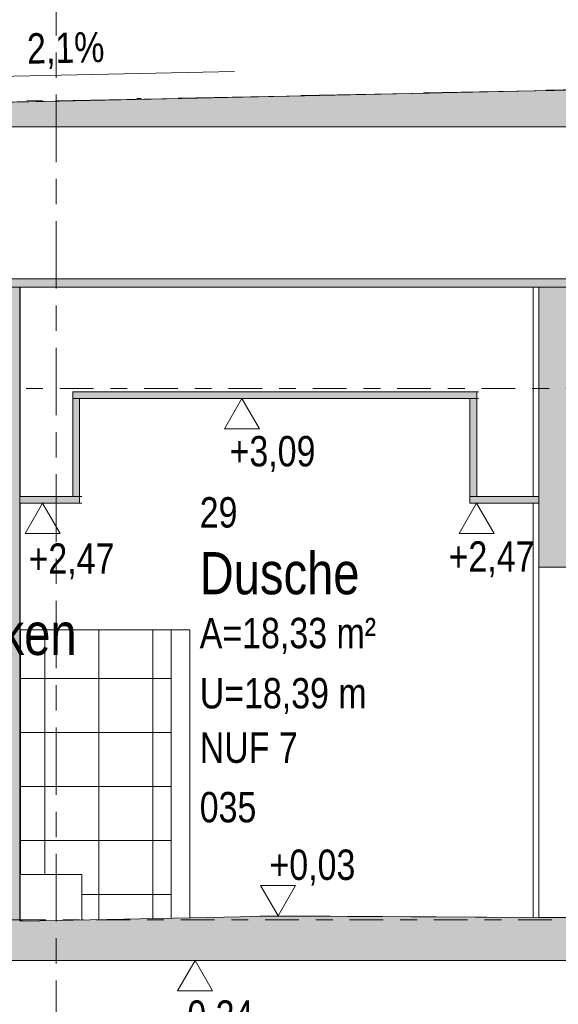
# Model space of a CAD drawing. Header units: metres. Extents: x -34 to 182, y -15 to 869.
# Tile 33 of 46: x 64 to 67.19, y -3.3 to 2.54. Entities that reach past the tile are written whole.
import ezdxf

# ---------------------------------------------------------------- set-up
doc = ezdxf.new("R2010")
doc.units = ezdxf.units.M
doc.linetypes.add('_Ebene_', pattern=[0.4, 0.2, -0.1, 0, -0.1])
doc.linetypes.add('_Rasterlinie_', pattern=[0.75, 0.4, -0.1, 0.15, -0.1])
for name, color, linetype, lineweight in [('A_Ebenen', 130, 'Continuous', 5), ('A_Geschossdecken', 7, 'Continuous', 5), ('A_Geschossdecken_Oberflächenschraffur', 7, 'Continuous', 5), ('A_Geschossdecken_Schraffur', 7, 'Continuous', 5), ('A_Hoehenkoten', 124, 'Continuous', 5), ('A_Linien_Feine Linien', 7, 'Continuous', 5), ('A_Raster', 128, 'Continuous', 5), ('A_Raum-Txt', 16, 'Continuous', 5), ('A_Wand', 244, 'Continuous', 5), ('A_Wand_Schraff', 1, 'Continuous', 5), ('A_Wände_Oberflächenschraffur', 244, 'Continuous', 5), ('Neigungskoten', 130, 'Continuous', 5)]:
    doc.layers.add(name, color=color, linetype=linetype, lineweight=lineweight)
doc.styles.add('Arial', font='arial.ttf', dxfattribs={"width": 0.8, "height": 0.18})
doc.styles.add('Arial_B', font='txt', dxfattribs={"width": 0.8, "height": 0.25})
pattern_1 = [(0, (64.00252, 18.796), (0, 0.32), []), (90, (64.0025165, 18.796), (-0.001, 6e-20), [])]
pattern_2 = [(0, (108.63052, 18.796), (0, 0.32), []), (90, (108.63052, 18.796), (-0.32, 2e-17), [])]
pattern_3 = [(359.656, (108.4995165, -3.031), (6.003897e-06, 0.000999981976), []), (90, (108.49952, -3.031), (-0.32, 0.002), [])]

# ---------------------------------------------------------------- blocks, each defined once
blk = doc.blocks.new('Höhenkoten - leer-6237472-F')
at = {"layer": 'A_Hoehenkoten'}
for p, q in [((-23.5985, -6.7651), (-23.8064, -6.7651)), ((-23.7024, -6.9451), (-23.8064, -6.7651)), ((-23.7024, -6.9451), (-23.5985, -6.7651))]:
    blk.add_line(p, q, dxfattribs=at)

msp = doc.modelspace()

# ---------------------------------------------------------------- hatches: boundary and pattern name
at = {"layer": 'A_Geschossdecken_Oberflächenschraffur'}
h = msp.add_hatch(dxfattribs=at)
h.set_pattern_fill('FP_64', color=9, style=0, pattern_type=2)
h.set_pattern_definition([(181.014, (61.2315165, 1.98), (-0.588854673, -0.0134228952), [])])
h.paths.add_polyline_path([(59.9022, 1.9634), (68.4579, 2.1495), (68.4578, 2.1528), (62.731, 2.0278), (61.2692, 1.9944), (60.6631, 1.981), (59.8926, 1.9643), (59.8969, 1.9639)], flags=0)
h.paths.add_polyline_path([(59.9022, 1.9652), (59.9022, 1.9653), (59.9453, 1.9662)], flags=0)
h.paths.add_polyline_path([(61.1906, 1.9937), (61.1906, 1.9937), (61.2002, 1.9939)], flags=0)
h.paths.add_polyline_path([(61.1834, 1.9935), (61.1834, 1.9935), (61.1906, 1.9937)], flags=0)
h.paths.add_polyline_path([(61.3038, 1.9959), (61.3038, 1.9959), (61.3147, 1.9961)], flags=0)
h.paths.add_polyline_path([(69.3077, 2.1683), (69.7542, 2.1808), (69.3076, 2.1712), (69.3077, 2.1683)], flags=0)
h = msp.add_hatch(dxfattribs=at)
h.set_pattern_fill('FP_38', color=9, style=0, pattern_type=2)
h.set_pattern_definition([(177.949, (65.319517, 2.085), (-0.58884014, -0.01293425), [])])
h.paths.add_polyline_path([(59.8862, 1.9649), (60.5513, 1.9806), (60.4761, 1.9814), (60.4705, 1.9834), (60.4705, 1.9837), (59.9015, 1.9654)], flags=0)
h.paths.add_polyline_path([(60.8692, 1.9866), (64.9376, 2.0776), (63.115, 2.048), (63.0657, 2.0448), (62.9283, 2.0399), (62.7272, 2.0355), (62.5215, 2.033), (62.3415, 2.033), (62.2766, 2.0349), (62.2719, 2.0359), (61.8698, 2.0287), (61.3201, 2.0099), (61.3194, 2.006), (61.3105, 2.0045), (61.261, 2.001), (61.1239, 1.9949), (60.8722, 1.9867)], flags=0)
h.paths.add_polyline_path([(61.2693, 1.9974), (61.2693, 1.9974), (61.2743, 1.9975)], flags=0)
h.paths.add_polyline_path([(61.3147, 1.9984), (61.3147, 1.9984), (61.319, 1.9984)], flags=0)
h.paths.add_polyline_path([(61.4306, 2.0009), (61.4306, 2.0009), (61.4558, 2.0014)], flags=0)
h.paths.add_polyline_path([(61.9285, 2.0116), (61.9285, 2.0116), (61.983, 2.0128)], flags=0)
h = msp.add_hatch(dxfattribs=at)
h.set_pattern_fill('FP_66', color=133, style=0, pattern_type=2)
h.set_pattern_definition(pattern_3)
h.paths.add_polyline_path([(67.0795, -2.7801), (65.5331, -2.7701), (65.4243, -2.7728), (65.5664, -2.7737), (67.0445, -2.78)], flags=0)
h = msp.add_hatch(dxfattribs=at)
h.set_pattern_fill('FP_66', color=133, style=0, pattern_type=2)
h.set_pattern_definition(pattern_3)
h.paths.add_polyline_path([(67.0795, -2.7801), (65.5331, -2.7701), (65.4243, -2.7728), (65.5664, -2.7737), (67.0445, -2.78)], flags=0)
at = {"layer": 'A_Geschossdecken_Schraffur', "lineweight": 9}
h = msp.add_hatch(color=253, dxfattribs=at)
h.paths.add_polyline_path([(42.9257, 0.9549), (70.7403, 0.9549), (70.7403, 2.2049), (68.662, 2.1528), (59.9022, 1.9634), (45.7948, 2.16), (42.9257, 2.2049), (42.9257, 1.2298)], flags=0)
h.paths.add_polyline_path([(63.0018, 1.0049), (43.3274, 1.0049), (43.3274, 1.9049), (70.6376, 1.9049), (70.6376, 1.0049), (64.8131, 1.0049)], flags=0)
for points in [[(64.3165, 0.2949), (66.7109, 0.2949), (66.7109, 0.3349), (64.3165, 0.3349)], [(66.6244, -2.8351), (67.0445, -2.8351), (67.0445, -2.7951), (67.3295, -2.7951), (67.3295, -2.7801), (67.0795, -2.7801), (65.4243, -2.7728), (65.3097, -2.7772), (64.0215, -2.802), (64.0015, -2.8), (64.0015, -2.8351), (64.8131, -2.8351)]]:
    msp.add_hatch(color=253, dxfattribs=at).paths.add_polyline_path(points, flags=0)
h = msp.add_hatch(color=253, dxfattribs=at)
h.paths.add_polyline_path([(66.6709, -0.3251), (67.0795, -0.3251), (67.0795, -0.2851), (66.6709, -0.2851)], flags=0)
h.paths.add_polyline_path([(64.3565, -0.3251), (64.3565, -0.2851), (64.0015, -0.2851), (64.0015, -0.3251)], flags=0)
h = msp.add_hatch(color=253, dxfattribs=at)
h.paths.add_polyline_path([(57.8862, -3.0351), (61.6505, -3.0351), (61.6505, -2.7951), (61.4278, -2.7951), (61.4278, -2.8151), (60.3732, -2.8151), (60.3732, -2.7951), (57.8862, -2.7951)], flags=0)
h.paths.add_polyline_path([(67.3295, -3.0351), (67.3295, -2.7951), (67.0445, -2.7951), (67.0445, -2.8351), (64.0015, -2.8351), (64.0015, -2.7951), (63.7015, -2.7951), (63.7015, -3.0351), (66.6244, -3.0351)], flags=0)
at = {"layer": 'A_Wand_Schraff', "lineweight": 9}
for points in [[(64.0015, -2.7951), (64.0015, 0.9549), (63.7015, 0.9549), (63.7015, -2.7951)], [(67.3295, -0.7051), (67.3295, 0.9549), (67.0795, 0.9549), (67.0795, -0.7051)], [(64.3565, -0.2851), (64.3565, 0.2949), (64.3165, 0.2949), (64.3165, -0.2851)], [(66.7109, -0.2851), (66.7109, 0.2949), (66.6709, 0.2949), (66.6709, -0.2851)]]:
    msp.add_hatch(color=253, dxfattribs=at).paths.add_polyline_path(points, flags=0)
at = {"layer": 'A_Wände_Oberflächenschraffur'}
h = msp.add_hatch(dxfattribs=at)
h.set_pattern_fill('FP_51', color=133, style=0, pattern_type=2)
h.set_pattern_definition(pattern_1)
h.paths.add_polyline_path([(64.0015, -2.7951), (64.005, -2.7951), (64.005, -0.3251), (64.0015, -0.3251), (64.0015, -2.7772)], flags=0)
h.paths.add_polyline_path([(64.0015, -0.2851), (64.005, -0.2851), (64.005, 0.9549), (64.0015, 0.9549)], flags=0)
h = msp.add_hatch(dxfattribs=at)
h.set_pattern_fill('FP_51', color=133, style=0, pattern_type=2)
h.set_pattern_definition(pattern_1)
h.paths.add_polyline_path([(64.0015, -2.7951), (64.005, -2.7951), (64.005, -0.3251), (64.0015, -0.3251), (64.0015, -2.7772)], flags=0)
h.paths.add_polyline_path([(64.0015, -0.2851), (64.005, -0.2851), (64.005, 0.9549), (64.0015, 0.9549)], flags=0)
h = msp.add_hatch(dxfattribs=at)
h.set_pattern_fill('FP_52', color=133, style=0, pattern_type=2)
h.set_pattern_definition(pattern_2)
h.paths.add_polyline_path([(64.3706, -2.7951), (64.3793, -2.7951), (64.8993, -2.7851), (64.8993, -1.0751), (64.0054, -1.0751), (64.0054, -2.5251), (64.3706, -2.5251), (64.3706, -2.7772)], flags=0)
h = msp.add_hatch(dxfattribs=at)
h.set_pattern_fill('FP_52', color=133, style=0, pattern_type=2)
h.set_pattern_definition(pattern_2)
h.paths.add_polyline_path([(64.3706, -2.7951), (64.3793, -2.7951), (64.8993, -2.7851), (64.8993, -1.0751), (64.0054, -1.0751), (64.0054, -2.5251), (64.3706, -2.5251), (64.3706, -2.7772)], flags=0)

# ---------------------------------------------------------------- linework, layer by layer
at = {"layer": 'A_Ebenen', "color": 170, "linetype": '_Ebene_', "lineweight": 9}
for p, q in [((98.1569, 0.9549), (38.7395, 0.9549)), ((38.7395, 0.3549), (98.1569, 0.3549)), ((98.1569, -2.7951), (40.0095, -2.7951)), ((98.1569, -3.0351), (40.0095, -3.0351))]:
    msp.add_line(p, q, dxfattribs=at)
at = {"layer": 'A_Geschossdecken', "color": 250, "lineweight": 9}
for p, q in [((68.9241, 2.1584), (60.6245, 1.979)), ((42.9257, 0.9549), (70.6809, 0.9549)), ((66.7109, 0.3349), (64.3165, 0.3349)), ((64.3165, 0.3349), (64.3165, 0.2949)), ((64.3165, 0.2949), (66.7109, 0.2949)), ((66.7109, 0.2949), (66.7109, 0.3349)), ((66.7109, 0.3349), (66.7208, 0.3349)), ((64.3165, -0.2851), (64.0015, -0.2851)), ((64.3565, -0.3251), (64.3565, -0.2851)), ((66.7109, -0.2851), (66.6709, -0.2851)), ((66.6709, -0.2851), (66.6709, -0.3251)), ((67.0795, -0.2851), (66.7109, -0.2851)), ((64.0015, -0.3251), (64.3703, -0.3251)), ((66.6709, -0.3251), (67.0795, -0.3251)), ((64.0015, -2.8), (64.0015, -2.7951)), ((64.0015, -2.7951), (64.0153, -2.7951)), ((64.0015, -2.8), (64.0153, -2.7974)), ((64.007, -2.8007), (64.0015, -2.8)), ((64.0215, -2.802), (64.007, -2.8007)), ((65.3097, -2.7772), (64.0215, -2.802)), ((65.4243, -2.7728), (65.3097, -2.7772)), ((65.4243, -2.7728), (65.5331, -2.7701)), ((65.5664, -2.7737), (65.4243, -2.7728)), ((65.5331, -2.7701), (65.5283, -2.7701)), ((67.0795, -2.7801), (65.5331, -2.7701)), ((67.0795, -2.7801), (65.5664, -2.7737)), ((67.3295, -2.7801), (67.0795, -2.7801)), ((57.8862, -3.0351), (70.5368, -3.0351))]:
    msp.add_line(p, q, dxfattribs=at)
at = {"layer": 'A_Linien_Feine Linien'}
for p, q in [((70.6376, 1.9049), (43.3274, 1.9049)), ((43.3274, 1.0049), (70.6376, 1.0049))]:
    msp.add_line(p, q, dxfattribs=at)
at = {"layer": 'A_Raster', "linetype": '_Rasterlinie_', "lineweight": 9}
msp.add_line((64.2185, -13.3036), (64.2185, 13.0853), dxfattribs=at)
at = {"layer": 'A_Wand', "color": 250, "lineweight": 9}
for p, q in [((64.0015, -2.7951), (64.0015, 0.9549)), ((67.0445, -0.2851), (67.0445, 0.9549)), ((67.0795, -2.7801), (67.0795, 0.9549)), ((64.3165, 0.2949), (64.3165, -0.2851)), ((64.3565, -0.2851), (64.3565, 0.2949)), ((66.6709, 0.2949), (66.6709, -0.2851)), ((66.7109, -0.2851), (66.7109, 0.2949)), ((66.7208, 0.2949), (66.7109, 0.2949)), ((64.3165, -0.2851), (64.3703, -0.2851)), ((67.0445, -2.78), (67.0445, -0.3251)), ((67.0795, -0.7051), (67.3295, -0.7051)), ((65.0093, -1.0751), (64.0054, -1.0751)), ((64.0054, -1.0751), (64.0054, -2.5251)), ((64.8993, -2.7851), (64.8993, -1.0751)), ((65.0093, -1.0751), (65.0093, -2.783)), ((64.0054, -2.5251), (64.3706, -2.5251)), ((64.3706, -2.5251), (64.3706, -2.7951)), ((64.3706, -2.7951), (64.3793, -2.7951))]:
    msp.add_line(p, q, dxfattribs=at)
at = {"layer": 'Neigungskoten'}
msp.add_line((65.2742, 2.2341), (63.2746, 2.1899), dxfattribs=at)

# ---------------------------------------------------------------- block references
at = {"layer": 'A_Hoehenkoten', "rotation": 180}
for p in [(41.6163, -6.6502), (40.435, -7.2702), (43.0079, -7.2702)]:
    msp.add_blockref('Höhenkoten - leer-6237472-F', p, dxfattribs=at)
at = {"layer": 'A_Hoehenkoten'}
msp.add_blockref('Höhenkoten - leer-6237472-F', (89.2355, 4.175), dxfattribs=at)
at = {"layer": 'A_Hoehenkoten', "extrusion": (0, 0, -1), "rotation": 180}
msp.add_blockref('Höhenkoten - leer-6237472-F', (-88.7439, -9.9802), dxfattribs=at)

# ---------------------------------------------------------------- texts
at = {"layer": 'A_Hoehenkoten', "char_height": 0.18, "attachment_point": 1, "line_spacing_factor": 0.941778, "style": 'Arial'}
for s, insert, width in [('+3,09', (65.2458, 0.0731), 0.601593), ('+2,47', (64.054, -0.5635), 0.601593), ('+2,47', (66.5443, -0.5511), 0.601593), ('+0,03', (65.4824, -2.3779), 0.601593), ('-0,24', (64.9283, -3.2719), 0.542095)]:
    msp.add_mtext(s, dxfattribs=dict(at, insert=insert, width=width))
at = {"layer": 'A_Raum-Txt', "attachment_point": 1}
for s, insert, char_height, width, style in [('29', (65.0688, -0.2894), 0.18, 0.269367, 'Arial'), ('Dusche', (65.0688, -0.6149), 0.25, 1.212151, 'Arial_B'), ('Lehrschwimmbecken', (61.7151, -0.9749), 0.25, 3.437636, 'Arial_B'), ('A=18,33 m²', (65.0688, -1.0047), 0.18, 1.244219, 'Arial'), ('U=18,39 m', (65.0688, -1.3614), 0.18, 1.180084, 'Arial'), ('NUF 7', (65.0688, -1.684), 0.18, 0.692658, 'Arial'), ('035', (65.0688, -2.0366), 0.18, 0.40405, 'Arial')]:
    msp.add_mtext(s, dxfattribs=dict(at, insert=insert, char_height=char_height, width=width, style=style))
at = {"layer": 'Neigungskoten', "color": 7, "insert": (64.043, 2.4591), "char_height": 0.18, "width": 0.542095, "attachment_point": 1, "rotation": 1.26696, "line_spacing_factor": 0.941778, "style": 'Arial'}
msp.add_mtext('2,1%', dxfattribs=at)

doc.saveas('drawing.dxf')
